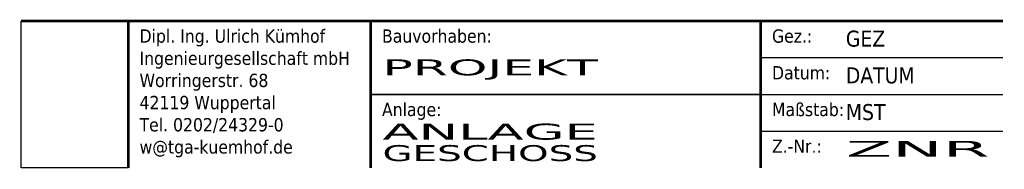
# Model space of a CAD drawing. Header units: millimetres. Extents: x -185 to 0, y 0 to 28.
import ezdxf
from ezdxf.enums import TextEntityAlignment as Align

# ---------------------------------------------------------------- set-up
doc = ezdxf.new("R2010")
doc.units = ezdxf.units.MM
doc.header["$LTSCALE"] = 150
doc.linetypes.add('AUSGEZOGEN', pattern=[0])
doc.layers.add('Rahmen 025', color=7, linetype='AUSGEZOGEN')
doc.styles.add('TAHOMA', font='TAHOMA.TTF')
picture_1 = doc.add_image_def('image1.bmp', size_in_pixel=(477, 652))

msp = doc.modelspace()

# ---------------------------------------------------------------- linework, layer by layer
at = {"layer": 'Rahmen 025'}
for points, const_width in [([(-184.97, 27.6), (0, 27.6)], 0.5), ([(-164.77, 0), (-164.77, 27.6)], 0.5), ([(-119.12, 27.6), (-119.12, 0)], 0.5), ([(-45.66, 27.6), (-45.66, 0)], 0.5), ([(-45.66, 20.7), (0, 20.7)], 0.25), ([(-119.12, 13.8), (-45.66, 13.8)], 0.35), ([(-45.66, 13.8), (0, 13.8)], 0.25), ([(-45.66, 6.9), (0, 6.9)], 0.25)]:
    msp.add_lwpolyline(points, dxfattribs=dict(at, const_width=const_width))

# ---------------------------------------------------------------- texts
at = {"layer": 'Rahmen 025', "char_height": 2.5, "width": 41.6, "attachment_point": 1, "style": 'TAHOMA'}
for s, insert in [('Dipl. Ing. Ulrich Kümhof\\PIngenieurgesellschaft mbH\\PWorringerstr. 68\\P42119 Wuppertal\\PTel. 0202/24329-0\\Pw@tga-kuemhof.de', (-162.64, 26.04)), ('Bauvorhaben:', (-116.97, 26.04)), ('Gez.:', (-43.51, 26.04)), ('Datum:', (-43.51, 19.14)), ('Anlage:', (-116.97, 12.24)), ('Maßstab:', (-43.51, 12.24)), ('Z.-Nr.:', (-43.51, 5.34))]:
    msp.add_mtext(s, dxfattribs=dict(at, insert=insert))
at = {"layer": 'Rahmen 025', "style": 'TAHOMA'}
for tag, p, s in [('GEZ', (-29.6, 22.8), 'AAA'), ('DATUM', (-29.6, 15.9), '01.01.200x'), ('MST', (-29.6, 9), '1:50')]:
    msp.add_attdef(tag, p, s, height=3, dxfattribs=at)
for tag, text, width, p, p2 in [('PROJEKT', '------------------------------------------', 2.439704, (-116.87, 17.4), (-76.31, 17.4)), ('ANLAGE', '----------------------------------', 2.736129, (-116.87, 5.32), (-76.31, 5.32)), ('GESCHOSS', '-------------------------', 2.013043, (-116.87, 1.29), (-76.31, 1.29)), ('ZNR', 'x-xxxxxx-Axx', 3.524286, (-29.6, 2.09), (-2.5, 2.09))]:
    msp.add_attdef(tag, text=text, height=3, dxfattribs=dict(at, width=width)).set_placement(p, p2, align=Align.FIT)

# ---------------------------------------------------------------- pictures from other files: only their frames are drawn
at = {"layer": 'Rahmen 025'}
image = msp.add_image(picture_1, insert=(-184.97, 0), size_in_units=(20.19, 27.6), dxfattribs=at)
image.dxf.flags = 7

doc.saveas('drawing.dxf')
